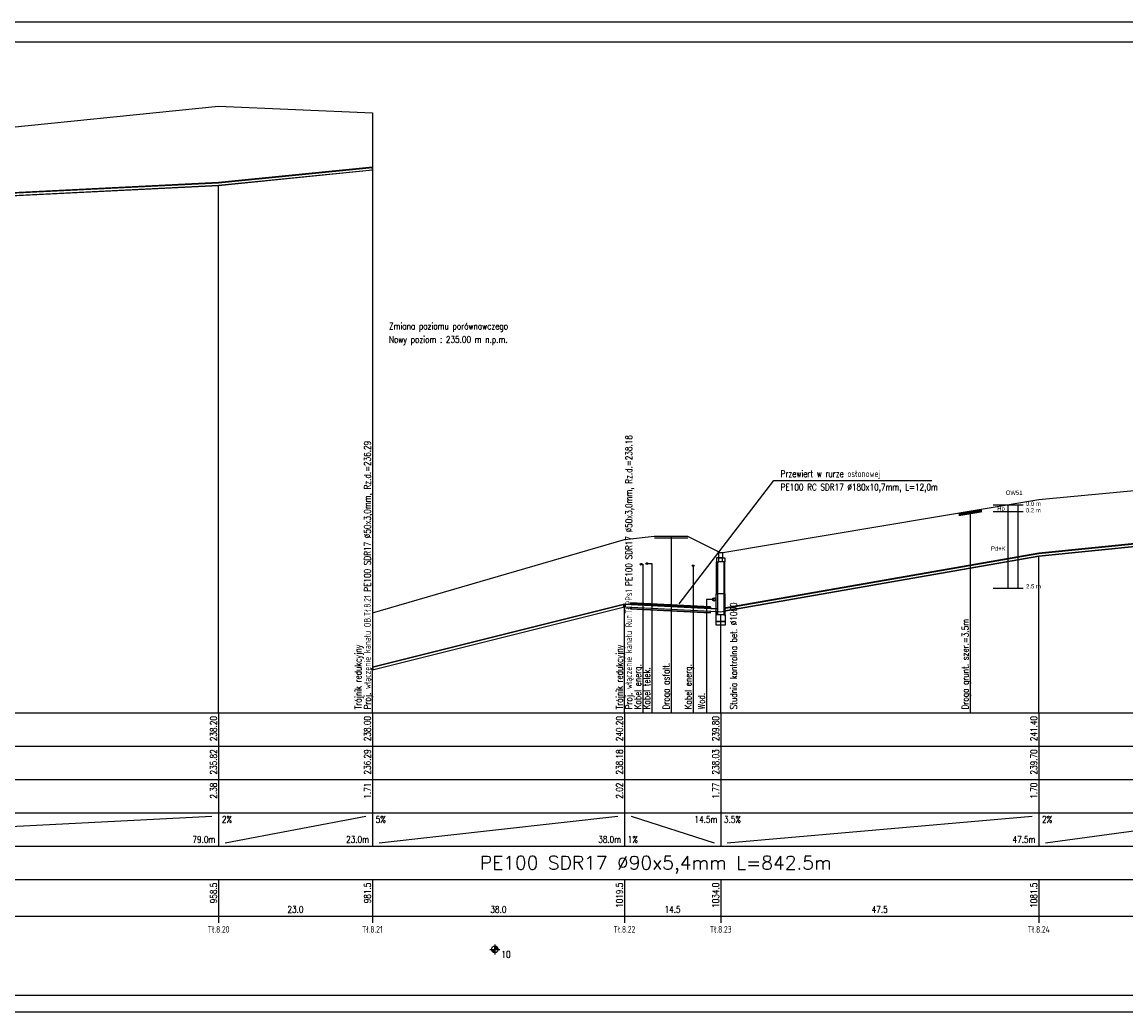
# Model space of a CAD drawing. Header units: metres. Extents: x -25 to 2175, y -3394 to -342.
# Tile 35 of 52: x 307 to 638, y -1077 to -780. Entities that reach past the tile are written whole.
import ezdxf
from ezdxf.enums import TextEntityAlignment as Align

# ---------------------------------------------------------------- set-up
doc = ezdxf.new("R2010")
doc.units = ezdxf.units.M
doc.header["$LTSCALE"] = 0.2
doc.layers.get('0').update_dxf_attribs({"color": 8, "linetype": 'CONTINUOUS'})
for name, color, linetype in [('gleba', 20, 'CONTINUOUS'), ('Linie_tabeli', 7, 'CONTINUOUS'), ('Pomocnicza', 1, 'CONTINUOUS'), ('Pompownia_P8_Liczby', 7, 'CONTINUOUS'), ('Pompownia_P8_Linie_odn', 7, 'CONTINUOUS'), ('Pompownia_P8_Linie_opisowe', 7, 'CONTINUOUS'), ('Pompownia_P8_Linie_tabeli', 7, 'CONTINUOUS'), ('Pompownia_P8_Odcinki', 7, 'CONTINUOUS'), ('Pompownia_P8_Opis_PZ', 7, 'CONTINUOUS'), ('Pompownia_P8_Opis_uzbr_n', 7, 'CONTINUOUS'), ('Pompownia_P8_Opis_wl', 7, 'CONTINUOUS'), ('Pompownia_P8_Rury_ochr', 7, 'CONTINUOUS'), ('Pompownia_P8_Teksty', 7, 'CONTINUOUS'), ('Pompownia_P8_Teren_istn', 3, 'CONTINUOUS'), ('Pompownia_P8_Uzbr_nadz', 7, 'CONTINUOUS'), ('Pompownia_P8_Uzbr_podz', 7, 'CONTINUOUS'), ('Pompownia_P8_Wezly', 7, 'CONTINUOUS'), ('warstwa_nr_0', 8, 'CONTINUOUS')]:
    doc.layers.add(name, color=color, linetype=linetype)
doc.styles.get("Standard").update_dxf_attribs({"font": 'simplex.shx'})

msp = doc.modelspace()

# ---------------------------------------------------------------- linework, layer by layer
at = {"layer": 'Linie_tabeli'}
for p, q in [((597.97, -925.21), (606.97, -925.21)), ((597.97, -927.21), (606.97, -927.21)), ((597.97, -950.21), (606.97, -950.21))]:
    msp.add_line(p, q, dxfattribs=at)
msp.add_lwpolyline([(0.29, -1072.31), (1969.29, -1072.31), (1969.29, -786.31), (0.29, -786.31)], close=True, dxfattribs=at)
at = {"layer": 'Pomocnicza'}
for points in [[(602.41, -925.21), (602.41, -950.21)], [(605.41, -925.21), (605.41, -940.21)], [(605.41, -925.21), (605.41, -950.21)]]:
    msp.add_lwpolyline(points, dxfattribs=at)
at = {"layer": 'Pompownia_P8_Liczby'}
for p, q in [((446.92, -1058.54), (449.92, -1058.54)), ((447.42, -1058.61), (449.42, -1058.47)), ((447.43, -1058.68), (449.41, -1058.41)), ((447.44, -1058.75), (449.4, -1058.34)), ((447.46, -1058.82), (449.38, -1058.27)), ((447.48, -1058.89), (449.36, -1058.2)), ((447.51, -1058.95), (449.33, -1058.14)), ((447.54, -1059.01), (449.3, -1058.08)), ((447.57, -1059.07), (449.27, -1058.01)), ((447.61, -1059.13), (449.23, -1057.96)), ((447.65, -1059.19), (449.19, -1057.9)), ((447.7, -1059.24), (449.14, -1057.85)), ((447.75, -1059.29), (449.09, -1057.8)), ((447.8, -1059.33), (449.04, -1057.76)), ((447.86, -1059.37), (448.98, -1057.72)), ((447.92, -1059.41), (448.92, -1057.68)), ((447.98, -1059.44), (448.86, -1057.65)), ((448.05, -1059.47), (448.8, -1057.62)), ((448.11, -1059.5), (448.73, -1057.59)), ((448.18, -1059.52), (448.66, -1057.57)), ((448.25, -1059.53), (448.59, -1057.56)), ((448.32, -1059.54), (448.53, -1057.55)), ((448.39, -1059.54), (448.46, -1057.55)), ((448.42, -1057.04), (448.42, -1060.04))]:
    msp.add_line(p, q, dxfattribs=at)
msp.add_circle((448.42, -1058.54), 1, dxfattribs=at)
at = {"layer": 'Pompownia_P8_Linie_opisowe'}
for p, q in [((591.1, -926.99), (591.1, -987.54)), ((501.32, -934.54), (501.32, -987.54)), ((507.94, -943.41), (507.94, -987.54))]:
    msp.add_line(p, q, dxfattribs=at)
for points in [[(492.34, -942.98), (492.34, -942.98), (492.82, -942.98), (492.82, -987.54)], [(494.04, -942.79), (494.04, -942.79), (495.52, -942.79), (495.52, -987.54)], [(514.22, -953.55), (514.22, -953.55), (511.9, -953.55), (511.9, -987.54)]]:
    msp.add_lwpolyline(points, dxfattribs=at)
at = {"layer": 'Pompownia_P8_Linie_tabeli'}
for p, q in [((98.02, -987.54), (1783.36, -987.54)), ((365.53, -987.54), (365.53, -1017.54)), ((411.67, -987.54), (411.67, -1017.54)), ((487.32, -987.54), (487.32, -1017.54)), ((516.2, -987.54), (516.2, -1017.54)), ((611.65, -987.54), (611.65, -1017.54)), ((98.02, -997.54), (1783.36, -997.54)), ((98.02, -1007.54), (1783.36, -1007.54)), ((98.02, -1017.54), (1783.36, -1017.54)), ((209.83, -1026.54), (363.53, -1018.54)), ((365.53, -1017.54), (365.53, -1027.54)), ((367.53, -1026.54), (409.67, -1018.54)), ((411.67, -1017.54), (411.67, -1027.54)), ((413.67, -1026.54), (485.32, -1018.54)), ((487.32, -1017.54), (487.32, -1027.54)), ((489.32, -1018.54), (514.2, -1026.54)), ((516.2, -1017.54), (516.2, -1027.54)), ((518.2, -1026.54), (609.65, -1018.54)), ((611.65, -1017.54), (611.65, -1027.54)), ((613.65, -1026.54), (673.26, -1018.54)), ((98.02, -1027.54), (1783.36, -1027.54)), ((98.02, -1037.54), (1783.36, -1037.54)), ((365.53, -1037.54), (365.53, -1050.54)), ((411.67, -1037.54), (411.67, -1050.54)), ((487.32, -1037.54), (487.32, -1050.54)), ((516.2, -1037.54), (516.2, -1050.54)), ((611.65, -1037.54), (611.65, -1050.54)), ((98.02, -1048.54), (1783.36, -1048.54))]:
    msp.add_line(p, q, dxfattribs=at)
for points in [[(365.53, -987.54), (365.53, -829.31)], [(611.65, -987.54), (611.65, -940.52)], [(487.32, -987.54), (487.32, -955.78)], [(516.2, -987.54), (516.2, -958.17)], [(411.67, -987.54), (411.67, -974.69)]]:
    msp.add_lwpolyline(points, dxfattribs=at)
at = {"layer": 'Pompownia_P8_Odcinki'}
for points in [[(365.53, -828.51), (411.67, -823.9), (411.67, -823.84), (365.53, -828.46)], [(365.53, -829.31), (411.67, -824.69), (411.67, -824.74), (365.53, -829.36)], [(207.91, -836.39), (365.53, -828.51), (365.53, -828.46), (207.91, -836.34)], [(207.91, -837.19), (365.53, -829.31), (365.53, -829.36), (207.91, -837.24)], [(611.65, -939.73), (675.26, -933.37), (675.26, -933.31), (611.65, -939.68)], [(611.65, -940.52), (675.26, -934.16), (675.26, -934.21), (611.65, -940.58)], [(517.2, -956.26), (611.65, -939.73), (611.65, -939.68), (517.2, -956.2)], [(517.2, -957.05), (611.65, -940.52), (611.65, -940.58), (517.2, -957.1)], [(411.67, -973.9), (487.32, -954.99), (487.32, -954.93), (411.67, -973.84)], [(411.67, -974.69), (487.32, -955.78), (487.32, -955.83), (411.67, -974.74)], [(487.32, -954.99), (515.2, -956.38), (515.2, -956.33), (487.32, -954.93)], [(487.32, -955.78), (515.2, -957.17), (515.2, -957.23), (487.32, -955.83)]]:
    msp.add_lwpolyline(points, close=True, dxfattribs=at)
at = {"layer": 'Pompownia_P8_Opis_wl'}
for centre, radius in [((487.32, -955.56), 0.25), ((487.32, -955.56), 0.22), ((411.67, -974.47), 0.25), ((411.67, -974.47), 0.22)]:
    msp.add_circle(centre, radius, dxfattribs=at)
at = {"layer": 'Pompownia_P8_Rury_ochr'}
for p, q in [((489.1, -954.62), (489.1, -955.02)), ((489.1, -956.33), (489.1, -955.92)), ((513.1, -955.82), (513.1, -956.22)), ((513.1, -957.53), (513.1, -957.12))]:
    msp.add_line(p, q, dxfattribs=at)
for points in [[(489.1, -954.62), (513.1, -955.82), (513.1, -955.77), (489.1, -954.57)], [(489.1, -956.33), (513.1, -957.53), (513.1, -957.57), (489.1, -956.37)]]:
    msp.add_lwpolyline(points, close=True, dxfattribs=at)
at = {"layer": 'Pompownia_P8_Teksty'}
for p, q in [((503.74, -954.83), (532.2, -917.84)), ((532.2, -917.84), (579.56, -917.84))]:
    msp.add_line(p, q, dxfattribs=at)
at = {"layer": 'Pompownia_P8_Teren_istn'}
msp.add_lwpolyline([(98.02, -834.54), (181.75, -827.54), (191.16, -822.54), (201.3, -822.54), (207.83, -821.54), (365.53, -805.54), (411.67, -807.54), (411.67, -957.54), (487.32, -935.54), (496.22, -934.54), (506.22, -934.54), (516.2, -939.54), (611.65, -923.54), (675.26, -917.54), (879.63, -879.54), (1033.1, -859.54), (1216.2, -839.54)], dxfattribs=at)
at = {"layer": 'Pompownia_P8_Uzbr_nadz'}
msp.add_lwpolyline([(587.6, -928.08, 1, 1, 0), (594.6, -926.9, 1, 1, 0)], format="xyseb", dxfattribs=at)
msp.add_lwpolyline([(496.32, -935.04), (506.22, -935.04), (506.32, -935.09)], dxfattribs=at)
at = {"layer": 'Pompownia_P8_Uzbr_podz'}
for centre, radius in [((492.34, -942.98), 0.25), ((494.04, -942.79), 0.25), ((507.94, -943.41), 0.25), ((514.22, -953.55), 0.472), ((514.22, -953.55), 0.45)]:
    msp.add_circle(centre, radius, dxfattribs=at)
at = {"layer": 'Pompownia_P8_Wezly'}
for p, q in [((411.67, -823.84), (411.67, -823.84)), ((411.67, -823.84), (411.67, -973.84)), ((411.67, -824.74), (411.67, -823.84)), ((411.67, -823.9), (411.67, -823.9)), ((411.67, -824.69), (411.67, -824.69)), ((411.67, -824.74), (411.67, -824.74)), ((516.8, -941.04), (515.6, -941.04)), ((516.8, -942.24), (515.6, -942.24)), ((517.32, -951.84), (515.08, -951.84)), ((487.32, -954.93), (487.32, -954.93)), ((487.32, -954.93), (487.32, -954.93)), ((487.32, -954.93), (487.32, -955.83)), ((487.32, -955.83), (487.32, -954.93)), ((487.32, -954.99), (487.32, -954.99)), ((487.32, -954.99), (487.32, -954.99)), ((487.32, -955.78), (487.32, -955.78)), ((487.32, -955.78), (487.32, -955.78)), ((487.32, -955.83), (487.32, -955.83)), ((487.32, -955.83), (487.32, -955.83)), ((411.67, -973.84), (411.67, -973.84)), ((411.67, -973.84), (411.67, -974.74)), ((411.67, -973.9), (411.67, -973.9)), ((411.67, -974.69), (411.67, -974.69)), ((411.67, -974.74), (411.67, -974.74))]:
    msp.add_line(p, q, dxfattribs=at)
for points in [[(515.58, -941.04), (516.82, -941.04), (516.82, -939.54), (515.58, -939.54)], [(515.6, -941.04), (514.95, -941.04), (514.95, -942.24), (515.6, -942.24)], [(515.2, -951.84), (514.95, -951.84), (514.95, -942.24), (515.2, -942.24)], [(516.8, -941.04), (517.45, -941.04), (517.45, -942.24), (516.8, -942.24)], [(517.2, -951.84), (517.45, -951.84), (517.45, -942.24), (517.2, -942.24)], [(515.2, -958.17), (514.88, -958.17), (514.88, -951.84), (515.2, -951.84)], [(517.2, -958.17), (517.52, -958.17), (517.52, -951.84), (517.2, -951.84)], [(516.2, -958.17), (515.2, -958.17), (515.2, -957.17), (516.2, -957.22), (517.2, -957.05), (517.2, -958.17)], [(514.76, -960.17), (517.64, -960.17), (517.64, -958.17), (514.76, -958.17)], [(514.76, -961.17), (517.64, -961.17), (517.64, -960.17), (514.76, -960.17)]]:
    msp.add_lwpolyline(points, close=True, dxfattribs=at)
at = {"layer": 'warstwa_nr_0'}
msp.add_lwpolyline([(-24.71, -1077.31), (1975.29, -1077.31), (1975.29, -780.31), (-24.71, -780.31)], close=True, dxfattribs=at)

# ---------------------------------------------------------------- texts
at = {"char_height": 1.3, "attachment_point": 1}
for s, insert, width in [('{\\fArial Narrow|b0|i0|c238|p0;\\POW51}', (601.75, -918.7), 11.4659), ('{\\FArial Narrow|c0;0.0 m}', (607.81, -924.18), 8.0951), ('{\\fArial Narrow|b0|i0|c238|p0;0.2 m}', (607.81, -926.15), 8.3702), ('{\\fArial Narrow|b0|i0|c238|p0;2.5 m}', (607.86, -948.95), 8.3702)]:
    msp.add_mtext(s, dxfattribs=dict(at, insert=insert, width=width))
at = {"layer": 'gleba', "char_height": 1.3, "width": 11.5025, "attachment_point": 3}
for s, insert in [('{\\fArial Narrow|b0|i0|c238|p34;Hp}', (601.47, -925.6)), ('{\\fArial Narrow|b0|i0|c238|p0;Pd+K}', (601.73, -937.64))]:
    msp.add_mtext(s, dxfattribs=dict(at, insert=insert))
at = {"layer": 'Pompownia_P8_Liczby', "width": 0.8}
for s, p in [('238.20', (365.03, -988.54)), ('238.00', (411.17, -988.54)), ('240.20', (486.82, -988.54)), ('239.80', (515.7, -988.54)), ('241.40', (611.15, -988.54)), ('235.82', (365.03, -998.54)), ('236.29', (411.17, -998.54)), ('238.18', (486.82, -998.54)), ('238.03', (515.7, -998.54)), ('239.70', (611.15, -998.54)), ('2.38', (365.03, -1008.54)), ('1.71', (411.17, -1008.54)), ('2.02', (486.82, -1008.54)), ('1.77', (515.7, -1008.54)), ('1.70', (611.15, -1008.54)), ('958.5', (365.03, -1038.54)), ('981.5', (411.17, -1038.54)), ('1019.5', (486.82, -1038.54)), ('1034.0', (515.7, -1038.54)), ('1081.5', (611.15, -1038.54))]:
    msp.add_text(s, height=2, rotation=90, dxfattribs=at).set_placement(p, align=Align.RIGHT)
for s, p in [('2%', (366.53, -1020.54)), ('5%', (412.67, -1020.54)), ('3.5%', (517.2, -1020.54)), ('2%', (612.65, -1020.54)), ('1%', (488.32, -1026.54)), ('10', (450.42, -1061.04))]:
    msp.add_text(s, height=2, dxfattribs=at).set_placement(p)
for s, p in [('14.5m', (515.2, -1020.54)), ('79.0m', (364.53, -1026.54)), ('23.0m', (410.67, -1026.54)), ('38.0m', (486.32, -1026.54)), ('47.5m', (610.65, -1026.54))]:
    msp.add_text(s, height=2, dxfattribs=at).set_placement(p, align=Align.RIGHT)
at = {"layer": 'Pompownia_P8_Liczby', "width": 0.936486}
msp.add_text('PE100 SDR17 %%C90x5,4mm L=842.5m', height=4, dxfattribs=at).set_placement((443.9, -1034.54), (549.5, -1034.54), align=Align.FIT)
at = {"layer": 'Pompownia_P8_Liczby', "width": 0.8}
for s, p in [('23.0', (388.6, -1047.54)), ('38.0', (449.5, -1047.54)), ('14.5', (501.76, -1047.54)), ('47.5', (563.92, -1047.54)), ('Tł.8.20', (365.53, -1053.54)), ('Tł.8.21', (411.67, -1053.54)), ('Tł.8.22', (487.32, -1053.54)), ('Tł.8.23', (516.2, -1053.54)), ('Tł.8.24', (611.65, -1053.54))]:
    msp.add_text(s, height=2, dxfattribs=at).set_placement(p, align=Align.CENTER)
at = {"layer": 'Pompownia_P8_Linie_odn', "width": 0.8}
for s, p in [('Przewiert w rurze osłonowej', (534.2, -916.84)), ('PE100 RC SDR17 %%c180x10,7mm, L=12,0m', (534.2, -920.84))]:
    msp.add_text(s, height=2, dxfattribs=at).set_placement(p)
at = {"layer": 'Pompownia_P8_Linie_tabeli', "width": 0.8}
for s, p in [('Zmiana poziomu porównawczego', (416.67, -872.54)), ('Nowy poziom : 235.00 m n.p.m.', (416.67, -876.54))]:
    msp.add_text(s, height=2, dxfattribs=at).set_placement(p)
at = {"layer": 'Pompownia_P8_Opis_PZ', "width": 0.8}
for s, p in [('Studnia kontrolna bet. %%c1000', (521.1, -986.54)), ('Trójnik redukcyjny', (408.37, -986.54)), ('Trójnik redukcyjny', (486.82, -986.54))]:
    msp.add_text(s, height=2, rotation=90, dxfattribs=at).set_placement(p)
at = {"layer": 'Pompownia_P8_Opis_uzbr_n', "width": 0.8}
for s, p in [('Droga grunt. szer.=3.5m', (590.6, -986.54)), ('Droga asfalt.', (500.82, -986.54)), ('Kabel energ.', (492.32, -986.54)), ('Kabel telek.', (495.02, -986.54)), ('Kabel energ.', (507.44, -986.54)), ('Wod.', (511.4, -986.54))]:
    msp.add_text(s, height=2, rotation=90, dxfattribs=at).set_placement(p)
at = {"layer": 'Pompownia_P8_Opis_wl', "width": 0.8}
for s, p in [('Proj. włączenie kanału OB.Tł.8.21 PE100 SDR17 %%c50x3,0mm, Rz.d.=236.29', (411.17, -986.54)), ('Proj. włączenie kanału Rur.Tł.PPs1 PE100 SDR17 %%c50x3,0mm, Rz.d.=238.18', (489.62, -986.54))]:
    msp.add_text(s, height=2, rotation=90, dxfattribs=at).set_placement(p)

doc.saveas('drawing.dxf')
